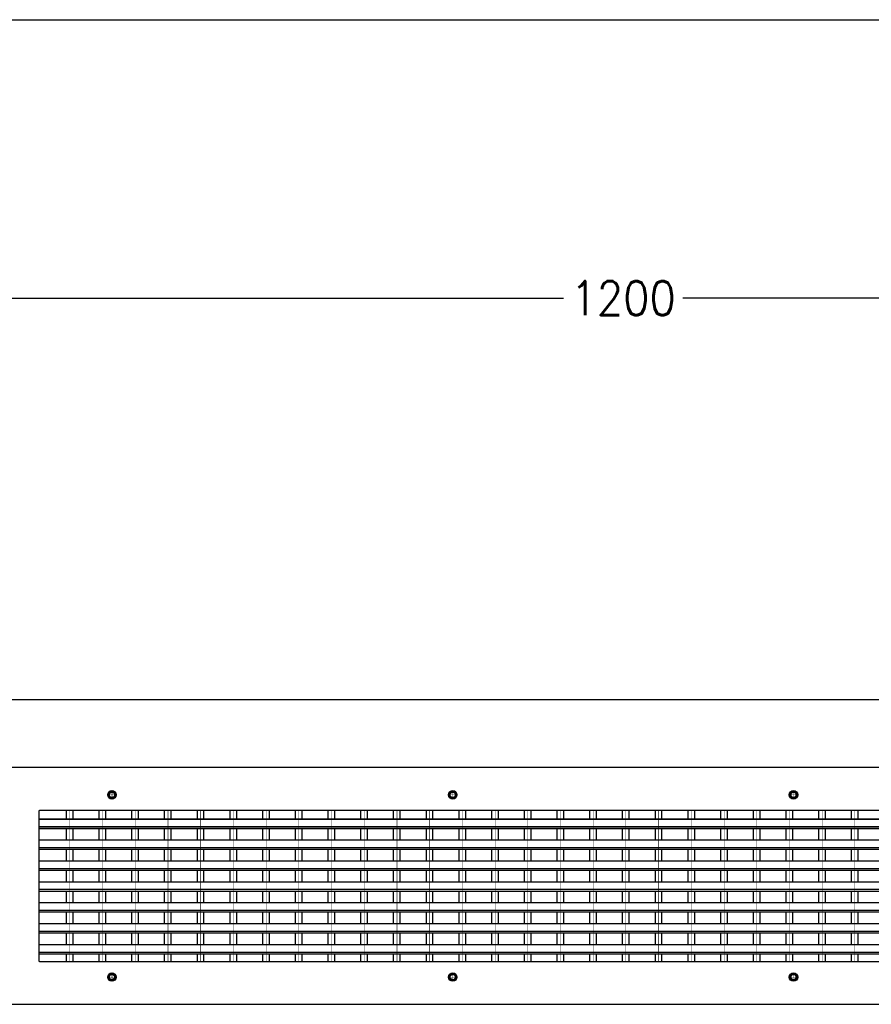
# Model space of a CAD drawing. Header units: inches. Extents: x -7205 to -1528, y -2875 to 5222.
# Tile 74 of 104: x -4656 to -4156, y 4644 to 5222. Entities that reach past the tile are written whole.
import ezdxf

# ---------------------------------------------------------------- set-up
doc = ezdxf.new("R2010")
doc.units = ezdxf.units.IN
doc.linetypes.add('DOT_CENTER', pattern=[14, 12, -1, 0, -1])
doc.layers.add('1', color=7, linetype='Continuous')
doc.styles.add('CONVERTER_11', font='txt.shx', dxfattribs={"width": 0.9})
doc.dimstyles.new('ME10_DIM_54', dxfattribs={"dimtxt": 20, "dimasz": 40, "dimexe": 2, "dimexo": 1.5, "dimgap": 8, "dimtad": 1, "dimdec": 0, "dimdsep": 46, "dimtxsty": 'CONVERTER_11', "dimsah": 1, "dimcen": 0.09, "dimclrd": 2, "dimclre": 2, "dimclrt": 2, "dimadec": 0, "dimazin": 0, "dimtfac": 1, "dimtdec": 4, "dimtix": 1, "dimtofl": 0, "dimtmove": 0, "dimatfit": 0, "dimfxl": 1, "dimtolj": 1, "dimtzin": 0, "dimarcsym": 0})

# ---------------------------------------------------------------- blocks, each defined once
blk = doc.blocks.new('*D91')
at = {"layer": '1', "color": 2, "lineweight": -2, "transparency": 16777216}
for p, q in [((-4902.07, 4824.71), (-4902.07, 5060.85)), ((-4862.07, 5058.85), (-4337.07, 5058.85)), ((-3742.07, 5058.85), (-4267.07, 5058.85)), ((-3702.07, 4824.71), (-3702.07, 5060.85))]:
    blk.add_line(p, q, dxfattribs=at)
at = {"layer": '1', "color": 2, "transparency": 16777216}
for points in [[(-4862.07, 5065.52), (-4862.07, 5052.19), (-4902.07, 5058.85)], [(-3742.07, 5065.52), (-3742.07, 5052.19), (-3702.07, 5058.85)]]:
    blk.add_solid(points, dxfattribs=at)
at = {"layer": 'Defpoints', "color": 0, "transparency": 16777216}
for p in [(-4902.07, 5058.85), (-4902.07, 4823.21), (-3702.07, 4823.21)]:
    blk.add_point(p, dxfattribs=at)
at = {"layer": '1', "color": 2, "transparency": 16777216, "insert": (-4302.07, 5058.85), "char_height": 20, "attachment_point": 5, "rotation": 0.00014, "style": 'CONVERTER_11'}
blk.add_mtext('\\A1;1200', dxfattribs=at)

msp = doc.modelspace()

# ---------------------------------------------------------------- linework, layer by layer
at = {"color": 7, "linetype": 'Continuous'}
for p, q in [((-4902.07, 4823.21), (-3702.07, 4823.21)), ((-3936.77, 4783.21), (-4667.37, 4783.21)), ((-4628.76, 4758.01), (-4644.57, 4758.01)), ((-4628.76, 4753.03), (-4628.76, 4758.01)), ((-4624.86, 4758.01), (-4628.76, 4758.01)), ((-4624.86, 4758.01), (-4628.76, 4758.01)), ((-4624.86, 4753.03), (-4624.86, 4758.01)), ((-4609.56, 4758.01), (-4624.86, 4758.01)), ((-4609.56, 4753.03), (-4609.56, 4758.01)), ((-4605.66, 4758.01), (-4609.56, 4758.01)), ((-4605.66, 4758.01), (-4609.56, 4758.01)), ((-4605.66, 4753.03), (-4605.66, 4758.01)), ((-4590.36, 4758.01), (-4605.66, 4758.01)), ((-4590.36, 4753.03), (-4590.36, 4758.01)), ((-4586.46, 4758.01), (-4590.36, 4758.01)), ((-4586.46, 4758.01), (-4590.36, 4758.01)), ((-4586.46, 4753.03), (-4586.46, 4758.01)), ((-4571.16, 4758.01), (-4586.46, 4758.01)), ((-4571.16, 4753.03), (-4571.16, 4758.01)), ((-4567.26, 4758.01), (-4571.16, 4758.01)), ((-4567.26, 4758.01), (-4571.16, 4758.01)), ((-4567.26, 4753.03), (-4567.26, 4758.01)), ((-4551.96, 4758.01), (-4567.26, 4758.01)), ((-4551.96, 4753.03), (-4551.96, 4758.01)), ((-4548.06, 4758.01), (-4551.96, 4758.01)), ((-4548.06, 4758.01), (-4551.96, 4758.01)), ((-4548.06, 4753.03), (-4548.06, 4758.01)), ((-4532.76, 4758.01), (-4548.06, 4758.01)), ((-4532.76, 4753.03), (-4532.76, 4758.01)), ((-4528.86, 4758.01), (-4532.76, 4758.01)), ((-4528.86, 4758.01), (-4532.76, 4758.01)), ((-4528.86, 4753.03), (-4528.86, 4758.01)), ((-4513.56, 4758.01), (-4528.86, 4758.01)), ((-4513.56, 4753.03), (-4513.56, 4758.01)), ((-4509.66, 4758.01), (-4513.56, 4758.01)), ((-4509.66, 4758.01), (-4513.56, 4758.01)), ((-4509.66, 4753.03), (-4509.66, 4758.01)), ((-4494.36, 4758.01), (-4509.66, 4758.01)), ((-4494.36, 4753.03), (-4494.36, 4758.01)), ((-4490.46, 4758.01), (-4494.36, 4758.01)), ((-4490.46, 4758.01), (-4494.36, 4758.01)), ((-4490.46, 4753.03), (-4490.46, 4758.01)), ((-4475.16, 4758.01), (-4490.46, 4758.01)), ((-4475.16, 4753.03), (-4475.16, 4758.01)), ((-4471.26, 4758.01), (-4475.16, 4758.01)), ((-4471.26, 4758.01), (-4475.16, 4758.01)), ((-4471.26, 4753.03), (-4471.26, 4758.01)), ((-4455.96, 4758.01), (-4471.26, 4758.01)), ((-4455.96, 4753.03), (-4455.96, 4758.01)), ((-4452.06, 4758.01), (-4455.96, 4758.01)), ((-4452.06, 4758.01), (-4455.96, 4758.01)), ((-4452.06, 4753.03), (-4452.06, 4758.01)), ((-4436.76, 4758.01), (-4452.06, 4758.01)), ((-4436.76, 4753.03), (-4436.76, 4758.01)), ((-4432.86, 4758.01), (-4436.76, 4758.01)), ((-4432.86, 4758.01), (-4436.76, 4758.01)), ((-4432.86, 4753.03), (-4432.86, 4758.01)), ((-4417.56, 4758.01), (-4432.86, 4758.01)), ((-4417.56, 4753.03), (-4417.56, 4758.01)), ((-4413.66, 4758.01), (-4417.56, 4758.01)), ((-4413.66, 4758.01), (-4417.56, 4758.01)), ((-4413.66, 4753.03), (-4413.66, 4758.01)), ((-4398.36, 4758.01), (-4413.66, 4758.01)), ((-4398.36, 4753.03), (-4398.36, 4758.01)), ((-4394.46, 4758.01), (-4398.36, 4758.01)), ((-4394.46, 4758.01), (-4398.36, 4758.01)), ((-4394.46, 4753.03), (-4394.46, 4758.01)), ((-4379.16, 4758.01), (-4394.46, 4758.01)), ((-4379.16, 4753.03), (-4379.16, 4758.01)), ((-4375.26, 4758.01), (-4379.16, 4758.01)), ((-4375.26, 4758.01), (-4379.16, 4758.01)), ((-4375.26, 4753.03), (-4375.26, 4758.01)), ((-4359.96, 4758.01), (-4375.26, 4758.01)), ((-4359.96, 4753.03), (-4359.96, 4758.01)), ((-4356.06, 4758.01), (-4359.96, 4758.01)), ((-4356.06, 4758.01), (-4359.96, 4758.01)), ((-4356.06, 4753.03), (-4356.06, 4758.01)), ((-4340.76, 4758.01), (-4356.06, 4758.01)), ((-4340.76, 4753.03), (-4340.76, 4758.01)), ((-4336.86, 4758.01), (-4340.76, 4758.01)), ((-4336.86, 4758.01), (-4340.76, 4758.01)), ((-4336.86, 4753.03), (-4336.86, 4758.01)), ((-4321.56, 4758.01), (-4336.86, 4758.01)), ((-4321.56, 4753.03), (-4321.56, 4758.01)), ((-4317.66, 4758.01), (-4321.56, 4758.01)), ((-4317.66, 4758.01), (-4321.56, 4758.01)), ((-4317.66, 4753.03), (-4317.66, 4758.01)), ((-4302.36, 4758.01), (-4317.66, 4758.01)), ((-4302.36, 4753.03), (-4302.36, 4758.01)), ((-4298.46, 4758.01), (-4302.36, 4758.01)), ((-4298.46, 4758.01), (-4302.36, 4758.01)), ((-4298.46, 4753.03), (-4298.46, 4758.01)), ((-4283.16, 4758.01), (-4298.46, 4758.01)), ((-4283.16, 4753.03), (-4283.16, 4758.01)), ((-4279.26, 4758.01), (-4283.16, 4758.01)), ((-4279.26, 4758.01), (-4283.16, 4758.01)), ((-4279.26, 4753.03), (-4279.26, 4758.01)), ((-4263.96, 4758.01), (-4279.26, 4758.01)), ((-4263.96, 4753.03), (-4263.96, 4758.01)), ((-4260.06, 4758.01), (-4263.96, 4758.01)), ((-4260.06, 4758.01), (-4263.96, 4758.01)), ((-4260.06, 4753.03), (-4260.06, 4758.01)), ((-4244.76, 4758.01), (-4260.06, 4758.01)), ((-4244.76, 4753.03), (-4244.76, 4758.01)), ((-4240.86, 4758.01), (-4244.76, 4758.01)), ((-4240.86, 4758.01), (-4244.76, 4758.01)), ((-4240.86, 4753.03), (-4240.86, 4758.01)), ((-4225.56, 4758.01), (-4240.86, 4758.01)), ((-4225.56, 4753.03), (-4225.56, 4758.01)), ((-4221.66, 4758.01), (-4225.56, 4758.01)), ((-4221.66, 4758.01), (-4225.56, 4758.01)), ((-4221.66, 4753.03), (-4221.66, 4758.01)), ((-4206.36, 4758.01), (-4221.66, 4758.01)), ((-4206.36, 4753.03), (-4206.36, 4758.01)), ((-4202.46, 4758.01), (-4206.36, 4758.01)), ((-4202.46, 4758.01), (-4206.36, 4758.01)), ((-4202.46, 4753.03), (-4202.46, 4758.01)), ((-4187.16, 4758.01), (-4202.46, 4758.01)), ((-4187.16, 4753.03), (-4187.16, 4758.01)), ((-4183.26, 4758.01), (-4187.16, 4758.01)), ((-4183.26, 4758.01), (-4187.16, 4758.01)), ((-4183.26, 4753.03), (-4183.26, 4758.01)), ((-4167.96, 4758.01), (-4183.26, 4758.01)), ((-4167.96, 4753.03), (-4167.96, 4758.01)), ((-4164.06, 4758.01), (-4167.96, 4758.01)), ((-4164.06, 4758.01), (-4167.96, 4758.01)), ((-4164.06, 4753.03), (-4164.06, 4758.01)), ((-4148.76, 4758.01), (-4164.06, 4758.01)), ((-4645.07, 4757.51), (-4645.07, 4753.03)), ((-4645.07, 4753.03), (-4645.07, 4753.01)), ((-4645.07, 4753.03), (-4645.07, 4753.01)), ((-4645.07, 4753.03), (-3960.27, 4753.03)), ((-4645.07, 4753.01), (-4645.07, 4748.53)), ((-4645.07, 4753.01), (-4645.07, 4748.53)), ((-4645.07, 4753.01), (-4645.07, 4748.53)), ((-4645.07, 4753.01), (-3960.27, 4753.01)), ((-4645.07, 4748.53), (-4645.07, 4748.51)), ((-4645.07, 4748.53), (-4645.07, 4748.51)), ((-4645.07, 4748.53), (-3960.27, 4748.53)), ((-4645.07, 4748.53), (-4645.07, 4748.51)), ((-4645.07, 4748.51), (-4645.07, 4747.53)), ((-4645.07, 4748.51), (-4645.07, 4747.53)), ((-4645.07, 4748.51), (-4645.07, 4747.53)), ((-4645.07, 4748.51), (-3960.27, 4748.51)), ((-4645.07, 4747.53), (-4645.07, 4747.51)), ((-4645.07, 4747.53), (-4645.07, 4747.51)), ((-4645.07, 4747.51), (-4645.07, 4740.76)), ((-4645.07, 4747.51), (-3960.27, 4747.51)), ((-4628.76, 4740.76), (-4628.76, 4747.51)), ((-4624.86, 4740.76), (-4624.86, 4747.51)), ((-4609.56, 4740.76), (-4609.56, 4747.51)), ((-4605.66, 4740.76), (-4605.66, 4747.51)), ((-4590.36, 4740.76), (-4590.36, 4747.51)), ((-4586.46, 4740.76), (-4586.46, 4747.51)), ((-4571.16, 4740.76), (-4571.16, 4747.51)), ((-4567.26, 4740.76), (-4567.26, 4747.51)), ((-4551.96, 4740.76), (-4551.96, 4747.51)), ((-4548.06, 4740.76), (-4548.06, 4747.51)), ((-4532.76, 4740.76), (-4532.76, 4747.51)), ((-4528.86, 4740.76), (-4528.86, 4747.51)), ((-4513.56, 4740.76), (-4513.56, 4747.51)), ((-4509.66, 4740.76), (-4509.66, 4747.51)), ((-4494.36, 4740.76), (-4494.36, 4747.51)), ((-4490.46, 4740.76), (-4490.46, 4747.51)), ((-4475.16, 4740.76), (-4475.16, 4747.51)), ((-4471.26, 4740.76), (-4471.26, 4747.51)), ((-4455.96, 4740.76), (-4455.96, 4747.51)), ((-4452.06, 4740.76), (-4452.06, 4747.51)), ((-4436.76, 4740.76), (-4436.76, 4747.51)), ((-4432.86, 4740.76), (-4432.86, 4747.51)), ((-4417.56, 4740.76), (-4417.56, 4747.51)), ((-4413.66, 4740.76), (-4413.66, 4747.51)), ((-4398.36, 4740.76), (-4398.36, 4747.51)), ((-4394.46, 4740.76), (-4394.46, 4747.51)), ((-4379.16, 4740.76), (-4379.16, 4747.51)), ((-4375.26, 4740.76), (-4375.26, 4747.51)), ((-4359.96, 4740.76), (-4359.96, 4747.51)), ((-4356.06, 4740.76), (-4356.06, 4747.51)), ((-4340.76, 4740.76), (-4340.76, 4747.51)), ((-4336.86, 4740.76), (-4336.86, 4747.51)), ((-4321.56, 4740.76), (-4321.56, 4747.51)), ((-4317.66, 4740.76), (-4317.66, 4747.51)), ((-4302.36, 4740.76), (-4302.36, 4747.51)), ((-4298.46, 4740.76), (-4298.46, 4747.51)), ((-4283.16, 4740.76), (-4283.16, 4747.51)), ((-4279.26, 4740.76), (-4279.26, 4747.51)), ((-4263.96, 4740.76), (-4263.96, 4747.51)), ((-4260.06, 4740.76), (-4260.06, 4747.51)), ((-4244.76, 4740.76), (-4244.76, 4747.51)), ((-4240.86, 4740.76), (-4240.86, 4747.51)), ((-4225.56, 4740.76), (-4225.56, 4747.51)), ((-4221.66, 4740.76), (-4221.66, 4747.51)), ((-4206.36, 4740.76), (-4206.36, 4747.51)), ((-4202.46, 4740.76), (-4202.46, 4747.51)), ((-4187.16, 4740.76), (-4187.16, 4747.51)), ((-4183.26, 4740.76), (-4183.26, 4747.51)), ((-4167.96, 4740.76), (-4167.96, 4747.51)), ((-4164.06, 4740.76), (-4164.06, 4747.51)), ((-4645.07, 4740.76), (-4645.07, 4736.26)), ((-4645.07, 4740.76), (-4645.07, 4736.26)), ((-4645.07, 4740.76), (-3960.27, 4740.76)), ((-4645.07, 4736.26), (-4645.07, 4735.26)), ((-4645.07, 4736.26), (-4645.07, 4735.26)), ((-4645.07, 4736.26), (-3960.27, 4736.26)), ((-4645.07, 4735.26), (-4645.07, 4728.49)), ((-4645.07, 4735.26), (-3960.27, 4735.26)), ((-4628.76, 4728.49), (-4628.76, 4735.26)), ((-4624.86, 4728.49), (-4624.86, 4735.26)), ((-4609.56, 4728.49), (-4609.56, 4735.26)), ((-4605.66, 4728.49), (-4605.66, 4735.26)), ((-4590.36, 4728.49), (-4590.36, 4735.26)), ((-4586.46, 4728.49), (-4586.46, 4735.26)), ((-4571.16, 4728.49), (-4571.16, 4735.26)), ((-4567.26, 4728.49), (-4567.26, 4735.26)), ((-4551.96, 4728.49), (-4551.96, 4735.26)), ((-4548.06, 4728.49), (-4548.06, 4735.26)), ((-4532.76, 4728.49), (-4532.76, 4735.26)), ((-4528.86, 4728.49), (-4528.86, 4735.26)), ((-4513.56, 4728.49), (-4513.56, 4735.26)), ((-4509.66, 4728.49), (-4509.66, 4735.26)), ((-4494.36, 4728.49), (-4494.36, 4735.26)), ((-4490.46, 4728.49), (-4490.46, 4735.26)), ((-4475.16, 4728.49), (-4475.16, 4735.26)), ((-4471.26, 4728.49), (-4471.26, 4735.26)), ((-4455.96, 4728.49), (-4455.96, 4735.26)), ((-4452.06, 4728.49), (-4452.06, 4735.26)), ((-4436.76, 4728.49), (-4436.76, 4735.26)), ((-4432.86, 4728.49), (-4432.86, 4735.26)), ((-4417.56, 4728.49), (-4417.56, 4735.26)), ((-4413.66, 4728.49), (-4413.66, 4735.26)), ((-4398.36, 4728.49), (-4398.36, 4735.26)), ((-4394.46, 4728.49), (-4394.46, 4735.26)), ((-4379.16, 4728.49), (-4379.16, 4735.26)), ((-4375.26, 4728.49), (-4375.26, 4735.26)), ((-4359.96, 4728.49), (-4359.96, 4735.26)), ((-4356.06, 4728.49), (-4356.06, 4735.26)), ((-4340.76, 4728.49), (-4340.76, 4735.26)), ((-4336.86, 4728.49), (-4336.86, 4735.26)), ((-4321.56, 4728.49), (-4321.56, 4735.26)), ((-4317.66, 4728.49), (-4317.66, 4735.26)), ((-4302.36, 4728.49), (-4302.36, 4735.26)), ((-4298.46, 4728.49), (-4298.46, 4735.26)), ((-4283.16, 4728.49), (-4283.16, 4735.26)), ((-4279.26, 4728.49), (-4279.26, 4735.26)), ((-4263.96, 4728.49), (-4263.96, 4735.26)), ((-4260.06, 4728.49), (-4260.06, 4735.26)), ((-4244.76, 4728.49), (-4244.76, 4735.26)), ((-4240.86, 4728.49), (-4240.86, 4735.26)), ((-4225.56, 4728.49), (-4225.56, 4735.26)), ((-4221.66, 4728.49), (-4221.66, 4735.26)), ((-4206.36, 4728.49), (-4206.36, 4735.26)), ((-4202.46, 4728.49), (-4202.46, 4735.26)), ((-4187.16, 4728.49), (-4187.16, 4735.26)), ((-4183.26, 4728.49), (-4183.26, 4735.26)), ((-4167.96, 4728.49), (-4167.96, 4735.26)), ((-4164.06, 4728.49), (-4164.06, 4735.26)), ((-4645.07, 4728.49), (-4645.07, 4723.99)), ((-4645.07, 4728.49), (-4645.07, 4723.99)), ((-4645.07, 4728.49), (-3960.27, 4728.49)), ((-4645.07, 4723.99), (-4645.07, 4722.99)), ((-4645.07, 4723.99), (-4645.07, 4722.99)), ((-4645.07, 4723.99), (-3960.27, 4723.99)), ((-4645.07, 4722.99), (-4645.07, 4716.22)), ((-4645.07, 4722.99), (-3960.27, 4722.99)), ((-4628.76, 4716.22), (-4628.76, 4722.99)), ((-4624.86, 4716.22), (-4624.86, 4722.99)), ((-4609.56, 4716.22), (-4609.56, 4722.99)), ((-4605.66, 4716.22), (-4605.66, 4722.99)), ((-4590.36, 4716.22), (-4590.36, 4722.99)), ((-4586.46, 4716.22), (-4586.46, 4722.99)), ((-4571.16, 4716.22), (-4571.16, 4722.99)), ((-4567.26, 4716.22), (-4567.26, 4722.99)), ((-4551.96, 4716.22), (-4551.96, 4722.99)), ((-4548.06, 4716.22), (-4548.06, 4722.99)), ((-4532.76, 4716.22), (-4532.76, 4722.99)), ((-4528.86, 4716.22), (-4528.86, 4722.99)), ((-4513.56, 4716.22), (-4513.56, 4722.99)), ((-4509.66, 4716.22), (-4509.66, 4722.99)), ((-4494.36, 4716.22), (-4494.36, 4722.99)), ((-4490.46, 4716.22), (-4490.46, 4722.99)), ((-4475.16, 4716.22), (-4475.16, 4722.99)), ((-4471.26, 4716.22), (-4471.26, 4722.99)), ((-4455.96, 4716.22), (-4455.96, 4722.99)), ((-4452.06, 4716.22), (-4452.06, 4722.99)), ((-4436.76, 4716.22), (-4436.76, 4722.99)), ((-4432.86, 4716.22), (-4432.86, 4722.99)), ((-4417.56, 4716.22), (-4417.56, 4722.99)), ((-4413.66, 4716.22), (-4413.66, 4722.99)), ((-4398.36, 4716.22), (-4398.36, 4722.99)), ((-4394.46, 4716.22), (-4394.46, 4722.99)), ((-4379.16, 4716.22), (-4379.16, 4722.99)), ((-4375.26, 4716.22), (-4375.26, 4722.99)), ((-4359.96, 4716.22), (-4359.96, 4722.99)), ((-4356.06, 4716.22), (-4356.06, 4722.99)), ((-4340.76, 4716.22), (-4340.76, 4722.99)), ((-4336.86, 4716.22), (-4336.86, 4722.99)), ((-4321.56, 4716.22), (-4321.56, 4722.99)), ((-4317.66, 4716.22), (-4317.66, 4722.99)), ((-4302.36, 4716.22), (-4302.36, 4722.99)), ((-4298.46, 4716.22), (-4298.46, 4722.99)), ((-4283.16, 4716.22), (-4283.16, 4722.99)), ((-4279.26, 4716.22), (-4279.26, 4722.99)), ((-4263.96, 4716.22), (-4263.96, 4722.99)), ((-4260.06, 4716.22), (-4260.06, 4722.99)), ((-4244.76, 4716.22), (-4244.76, 4722.99)), ((-4240.86, 4716.22), (-4240.86, 4722.99)), ((-4225.56, 4716.22), (-4225.56, 4722.99)), ((-4221.66, 4716.22), (-4221.66, 4722.99)), ((-4206.36, 4716.22), (-4206.36, 4722.99)), ((-4202.46, 4716.22), (-4202.46, 4722.99)), ((-4187.16, 4716.22), (-4187.16, 4722.99)), ((-4183.26, 4716.22), (-4183.26, 4722.99)), ((-4167.96, 4716.22), (-4167.96, 4722.99)), ((-4164.06, 4716.22), (-4164.06, 4722.99)), ((-4645.07, 4716.22), (-4645.07, 4711.72)), ((-4645.07, 4716.22), (-4645.07, 4711.72)), ((-4645.07, 4716.22), (-3960.27, 4716.22)), ((-4645.07, 4711.72), (-4645.07, 4710.72)), ((-4645.07, 4711.72), (-3960.27, 4711.72)), ((-4645.07, 4711.72), (-4645.07, 4710.72)), ((-4645.07, 4710.72), (-4645.07, 4703.95)), ((-4645.07, 4710.72), (-3960.27, 4710.72)), ((-4628.76, 4703.95), (-4628.76, 4710.72)), ((-4624.86, 4703.95), (-4624.86, 4710.72)), ((-4609.56, 4703.95), (-4609.56, 4710.72)), ((-4605.66, 4703.95), (-4605.66, 4710.72)), ((-4590.36, 4703.95), (-4590.36, 4710.72)), ((-4586.46, 4703.95), (-4586.46, 4710.72)), ((-4571.16, 4703.95), (-4571.16, 4710.72)), ((-4567.26, 4703.95), (-4567.26, 4710.72)), ((-4551.96, 4703.95), (-4551.96, 4710.72)), ((-4548.06, 4703.95), (-4548.06, 4710.72)), ((-4532.76, 4703.95), (-4532.76, 4710.72)), ((-4528.86, 4703.95), (-4528.86, 4710.72)), ((-4513.56, 4703.95), (-4513.56, 4710.72)), ((-4509.66, 4703.95), (-4509.66, 4710.72)), ((-4494.36, 4703.95), (-4494.36, 4710.72)), ((-4490.46, 4703.95), (-4490.46, 4710.72)), ((-4475.16, 4703.95), (-4475.16, 4710.72)), ((-4471.26, 4703.95), (-4471.26, 4710.72)), ((-4455.96, 4703.95), (-4455.96, 4710.72)), ((-4452.06, 4703.95), (-4452.06, 4710.72)), ((-4436.76, 4703.95), (-4436.76, 4710.72)), ((-4432.86, 4703.95), (-4432.86, 4710.72)), ((-4417.56, 4703.95), (-4417.56, 4710.72)), ((-4413.66, 4703.95), (-4413.66, 4710.72)), ((-4398.36, 4703.95), (-4398.36, 4710.72)), ((-4394.46, 4703.95), (-4394.46, 4710.72)), ((-4379.16, 4703.95), (-4379.16, 4710.72)), ((-4375.26, 4703.95), (-4375.26, 4710.72)), ((-4359.96, 4703.95), (-4359.96, 4710.72)), ((-4356.06, 4703.95), (-4356.06, 4710.72)), ((-4340.76, 4703.95), (-4340.76, 4710.72)), ((-4336.86, 4703.95), (-4336.86, 4710.72)), ((-4321.56, 4703.95), (-4321.56, 4710.72)), ((-4317.66, 4703.95), (-4317.66, 4710.72)), ((-4302.36, 4703.95), (-4302.36, 4710.72)), ((-4298.46, 4703.95), (-4298.46, 4710.72)), ((-4283.16, 4703.95), (-4283.16, 4710.72)), ((-4279.26, 4703.95), (-4279.26, 4710.72)), ((-4263.96, 4703.95), (-4263.96, 4710.72)), ((-4260.06, 4703.95), (-4260.06, 4710.72)), ((-4244.76, 4703.95), (-4244.76, 4710.72)), ((-4240.86, 4703.95), (-4240.86, 4710.72)), ((-4225.56, 4703.95), (-4225.56, 4710.72)), ((-4221.66, 4703.95), (-4221.66, 4710.72)), ((-4206.36, 4703.95), (-4206.36, 4710.72)), ((-4202.46, 4703.95), (-4202.46, 4710.72)), ((-4187.16, 4703.95), (-4187.16, 4710.72)), ((-4183.26, 4703.95), (-4183.26, 4710.72)), ((-4167.96, 4703.95), (-4167.96, 4710.72)), ((-4164.06, 4703.95), (-4164.06, 4710.72)), ((-4645.07, 4703.95), (-4645.07, 4699.45)), ((-4645.07, 4703.95), (-3960.27, 4703.95)), ((-4645.07, 4703.95), (-4645.07, 4699.45)), ((-4645.07, 4699.45), (-4645.07, 4698.45)), ((-4645.07, 4699.45), (-3960.27, 4699.45)), ((-4645.07, 4699.45), (-4645.07, 4698.45)), ((-4645.07, 4698.45), (-4645.07, 4691.68)), ((-4645.07, 4698.45), (-3960.27, 4698.45)), ((-4628.76, 4691.68), (-4628.76, 4698.45)), ((-4624.86, 4691.68), (-4624.86, 4698.45)), ((-4609.56, 4691.68), (-4609.56, 4698.45)), ((-4605.66, 4691.68), (-4605.66, 4698.45)), ((-4590.36, 4691.68), (-4590.36, 4698.45)), ((-4586.46, 4691.68), (-4586.46, 4698.45)), ((-4571.16, 4691.68), (-4571.16, 4698.45)), ((-4567.26, 4691.68), (-4567.26, 4698.45)), ((-4551.96, 4691.68), (-4551.96, 4698.45)), ((-4548.06, 4691.68), (-4548.06, 4698.45)), ((-4532.76, 4691.68), (-4532.76, 4698.45)), ((-4528.86, 4691.68), (-4528.86, 4698.45)), ((-4513.56, 4691.68), (-4513.56, 4698.45)), ((-4509.66, 4691.68), (-4509.66, 4698.45)), ((-4494.36, 4691.68), (-4494.36, 4698.45)), ((-4490.46, 4691.68), (-4490.46, 4698.45)), ((-4475.16, 4691.68), (-4475.16, 4698.45)), ((-4471.26, 4691.68), (-4471.26, 4698.45)), ((-4455.96, 4691.68), (-4455.96, 4698.45)), ((-4452.06, 4691.68), (-4452.06, 4698.45)), ((-4436.76, 4691.68), (-4436.76, 4698.45)), ((-4432.86, 4691.68), (-4432.86, 4698.45)), ((-4417.56, 4691.68), (-4417.56, 4698.45)), ((-4413.66, 4691.68), (-4413.66, 4698.45)), ((-4398.36, 4691.68), (-4398.36, 4698.45)), ((-4394.46, 4691.68), (-4394.46, 4698.45)), ((-4379.16, 4691.68), (-4379.16, 4698.45)), ((-4375.26, 4691.68), (-4375.26, 4698.45)), ((-4359.96, 4691.68), (-4359.96, 4698.45)), ((-4356.06, 4691.68), (-4356.06, 4698.45)), ((-4340.76, 4691.68), (-4340.76, 4698.45)), ((-4336.86, 4691.68), (-4336.86, 4698.45)), ((-4321.56, 4691.68), (-4321.56, 4698.45)), ((-4317.66, 4691.68), (-4317.66, 4698.45)), ((-4302.36, 4691.68), (-4302.36, 4698.45)), ((-4298.46, 4691.68), (-4298.46, 4698.45)), ((-4283.16, 4691.68), (-4283.16, 4698.45)), ((-4279.26, 4691.68), (-4279.26, 4698.45)), ((-4263.96, 4691.68), (-4263.96, 4698.45)), ((-4260.06, 4691.68), (-4260.06, 4698.45)), ((-4244.76, 4691.68), (-4244.76, 4698.45)), ((-4240.86, 4691.68), (-4240.86, 4698.45)), ((-4225.56, 4691.68), (-4225.56, 4698.45)), ((-4221.66, 4691.68), (-4221.66, 4698.45)), ((-4206.36, 4691.68), (-4206.36, 4698.45)), ((-4202.46, 4691.68), (-4202.46, 4698.45)), ((-4187.16, 4691.68), (-4187.16, 4698.45)), ((-4183.26, 4691.68), (-4183.26, 4698.45)), ((-4167.96, 4691.68), (-4167.96, 4698.45)), ((-4164.06, 4691.68), (-4164.06, 4698.45)), ((-4645.07, 4691.68), (-4645.07, 4687.18)), ((-4645.07, 4691.68), (-3960.27, 4691.68)), ((-4645.07, 4691.68), (-4645.07, 4687.18)), ((-4645.07, 4687.18), (-4645.07, 4686.18)), ((-4645.07, 4687.18), (-3960.27, 4687.18)), ((-4645.07, 4687.18), (-4645.07, 4686.18)), ((-4645.07, 4686.18), (-4645.07, 4679.41)), ((-4645.07, 4686.18), (-3960.27, 4686.18)), ((-4628.76, 4679.41), (-4628.76, 4686.18)), ((-4624.86, 4679.41), (-4624.86, 4686.18)), ((-4609.56, 4679.41), (-4609.56, 4686.18)), ((-4605.66, 4679.41), (-4605.66, 4686.18)), ((-4590.36, 4679.41), (-4590.36, 4686.18)), ((-4586.46, 4679.41), (-4586.46, 4686.18)), ((-4571.16, 4679.41), (-4571.16, 4686.18)), ((-4567.26, 4679.41), (-4567.26, 4686.18)), ((-4551.96, 4679.41), (-4551.96, 4686.18)), ((-4548.06, 4679.41), (-4548.06, 4686.18)), ((-4532.76, 4679.41), (-4532.76, 4686.18)), ((-4528.86, 4679.41), (-4528.86, 4686.18)), ((-4513.56, 4679.41), (-4513.56, 4686.18)), ((-4509.66, 4679.41), (-4509.66, 4686.18)), ((-4494.36, 4679.41), (-4494.36, 4686.18)), ((-4490.46, 4679.41), (-4490.46, 4686.18)), ((-4475.16, 4679.41), (-4475.16, 4686.18)), ((-4471.26, 4679.41), (-4471.26, 4686.18)), ((-4455.96, 4679.41), (-4455.96, 4686.18)), ((-4452.06, 4679.41), (-4452.06, 4686.18)), ((-4436.76, 4679.41), (-4436.76, 4686.18)), ((-4432.86, 4679.41), (-4432.86, 4686.18)), ((-4417.56, 4679.41), (-4417.56, 4686.18)), ((-4413.66, 4679.41), (-4413.66, 4686.18)), ((-4398.36, 4679.41), (-4398.36, 4686.18)), ((-4394.46, 4679.41), (-4394.46, 4686.18)), ((-4379.16, 4679.41), (-4379.16, 4686.18)), ((-4375.26, 4679.41), (-4375.26, 4686.18)), ((-4359.96, 4679.41), (-4359.96, 4686.18)), ((-4356.06, 4679.41), (-4356.06, 4686.18)), ((-4340.76, 4679.41), (-4340.76, 4686.18)), ((-4336.86, 4679.41), (-4336.86, 4686.18)), ((-4321.56, 4679.41), (-4321.56, 4686.18)), ((-4317.66, 4679.41), (-4317.66, 4686.18)), ((-4302.36, 4679.41), (-4302.36, 4686.18)), ((-4298.46, 4679.41), (-4298.46, 4686.18)), ((-4283.16, 4679.41), (-4283.16, 4686.18)), ((-4279.26, 4679.41), (-4279.26, 4686.18)), ((-4263.96, 4679.41), (-4263.96, 4686.18)), ((-4260.06, 4679.41), (-4260.06, 4686.18)), ((-4244.76, 4679.41), (-4244.76, 4686.18)), ((-4240.86, 4679.41), (-4240.86, 4686.18)), ((-4225.56, 4679.41), (-4225.56, 4686.18)), ((-4221.66, 4679.41), (-4221.66, 4686.18)), ((-4206.36, 4679.41), (-4206.36, 4686.18)), ((-4202.46, 4679.41), (-4202.46, 4686.18)), ((-4187.16, 4679.41), (-4187.16, 4686.18)), ((-4183.26, 4679.41), (-4183.26, 4686.18)), ((-4167.96, 4679.41), (-4167.96, 4686.18)), ((-4164.06, 4679.41), (-4164.06, 4686.18)), ((-4645.07, 4679.41), (-4645.07, 4674.91)), ((-4645.07, 4679.41), (-3960.27, 4679.41)), ((-4645.07, 4679.41), (-4645.07, 4674.91)), ((-4645.07, 4674.91), (-4645.07, 4673.91)), ((-4645.07, 4674.91), (-3960.27, 4674.91)), ((-4645.07, 4674.91), (-4645.07, 4673.91)), ((-4645.07, 4673.91), (-4645.07, 4669.91)), ((-4645.07, 4673.91), (-3960.27, 4673.91)), ((-4628.76, 4669.41), (-4628.76, 4673.91)), ((-4624.86, 4669.41), (-4624.86, 4673.91)), ((-4609.56, 4669.41), (-4609.56, 4673.91)), ((-4605.66, 4669.41), (-4605.66, 4673.91)), ((-4590.36, 4669.41), (-4590.36, 4673.91)), ((-4586.46, 4669.41), (-4586.46, 4673.91)), ((-4571.16, 4669.41), (-4571.16, 4673.91)), ((-4567.26, 4669.41), (-4567.26, 4673.91)), ((-4551.96, 4669.41), (-4551.96, 4673.91)), ((-4548.06, 4669.41), (-4548.06, 4673.91)), ((-4532.76, 4669.41), (-4532.76, 4673.91)), ((-4528.86, 4669.41), (-4528.86, 4673.91)), ((-4513.56, 4669.41), (-4513.56, 4673.91)), ((-4509.66, 4669.41), (-4509.66, 4673.91)), ((-4494.36, 4669.41), (-4494.36, 4673.91)), ((-4490.46, 4669.41), (-4490.46, 4673.91)), ((-4475.16, 4669.41), (-4475.16, 4673.91)), ((-4471.26, 4669.41), (-4471.26, 4673.91)), ((-4455.96, 4669.41), (-4455.96, 4673.91)), ((-4452.06, 4669.41), (-4452.06, 4673.91)), ((-4436.76, 4669.41), (-4436.76, 4673.91)), ((-4432.86, 4669.41), (-4432.86, 4673.91)), ((-4417.56, 4669.41), (-4417.56, 4673.91)), ((-4413.66, 4669.41), (-4413.66, 4673.91)), ((-4398.36, 4669.41), (-4398.36, 4673.91)), ((-4394.46, 4669.41), (-4394.46, 4673.91)), ((-4379.16, 4669.41), (-4379.16, 4673.91)), ((-4375.26, 4669.41), (-4375.26, 4673.91)), ((-4359.96, 4669.41), (-4359.96, 4673.91)), ((-4356.06, 4669.41), (-4356.06, 4673.91)), ((-4340.76, 4669.41), (-4340.76, 4673.91)), ((-4336.86, 4669.41), (-4336.86, 4673.91)), ((-4321.56, 4669.41), (-4321.56, 4673.91)), ((-4317.66, 4669.41), (-4317.66, 4673.91)), ((-4302.36, 4669.41), (-4302.36, 4673.91)), ((-4298.46, 4669.41), (-4298.46, 4673.91)), ((-4283.16, 4669.41), (-4283.16, 4673.91)), ((-4279.26, 4669.41), (-4279.26, 4673.91)), ((-4263.96, 4669.41), (-4263.96, 4673.91)), ((-4260.06, 4669.41), (-4260.06, 4673.91)), ((-4244.76, 4669.41), (-4244.76, 4673.91)), ((-4240.86, 4669.41), (-4240.86, 4673.91)), ((-4225.56, 4669.41), (-4225.56, 4673.91)), ((-4221.66, 4669.41), (-4221.66, 4673.91)), ((-4206.36, 4669.41), (-4206.36, 4673.91)), ((-4202.46, 4669.41), (-4202.46, 4673.91)), ((-4187.16, 4669.41), (-4187.16, 4673.91)), ((-4183.26, 4669.41), (-4183.26, 4673.91)), ((-4167.96, 4669.41), (-4167.96, 4673.91)), ((-4164.06, 4669.41), (-4164.06, 4673.91)), ((-4644.57, 4669.41), (-4628.76, 4669.41)), ((-4628.76, 4669.41), (-4624.86, 4669.41)), ((-4628.76, 4669.41), (-4624.86, 4669.41)), ((-4624.86, 4669.41), (-4609.56, 4669.41)), ((-4609.56, 4669.41), (-4605.66, 4669.41)), ((-4609.56, 4669.41), (-4605.66, 4669.41)), ((-4605.66, 4669.41), (-4590.36, 4669.41)), ((-4590.36, 4669.41), (-4586.46, 4669.41)), ((-4590.36, 4669.41), (-4586.46, 4669.41)), ((-4586.46, 4669.41), (-4571.16, 4669.41)), ((-4571.16, 4669.41), (-4567.26, 4669.41)), ((-4571.16, 4669.41), (-4567.26, 4669.41)), ((-4567.26, 4669.41), (-4551.96, 4669.41)), ((-4551.96, 4669.41), (-4548.06, 4669.41)), ((-4551.96, 4669.41), (-4548.06, 4669.41)), ((-4548.06, 4669.41), (-4532.76, 4669.41)), ((-4532.76, 4669.41), (-4528.86, 4669.41)), ((-4532.76, 4669.41), (-4528.86, 4669.41)), ((-4528.86, 4669.41), (-4513.56, 4669.41)), ((-4513.56, 4669.41), (-4509.66, 4669.41)), ((-4513.56, 4669.41), (-4509.66, 4669.41)), ((-4509.66, 4669.41), (-4494.36, 4669.41)), ((-4494.36, 4669.41), (-4490.46, 4669.41)), ((-4494.36, 4669.41), (-4490.46, 4669.41)), ((-4490.46, 4669.41), (-4475.16, 4669.41)), ((-4475.16, 4669.41), (-4471.26, 4669.41)), ((-4475.16, 4669.41), (-4471.26, 4669.41)), ((-4471.26, 4669.41), (-4455.96, 4669.41)), ((-4455.96, 4669.41), (-4452.06, 4669.41)), ((-4455.96, 4669.41), (-4452.06, 4669.41)), ((-4452.06, 4669.41), (-4436.76, 4669.41)), ((-4436.76, 4669.41), (-4432.86, 4669.41)), ((-4436.76, 4669.41), (-4432.86, 4669.41)), ((-4432.86, 4669.41), (-4417.56, 4669.41)), ((-4417.56, 4669.41), (-4413.66, 4669.41)), ((-4417.56, 4669.41), (-4413.66, 4669.41)), ((-4413.66, 4669.41), (-4398.36, 4669.41)), ((-4398.36, 4669.41), (-4394.46, 4669.41)), ((-4398.36, 4669.41), (-4394.46, 4669.41)), ((-4394.46, 4669.41), (-4379.16, 4669.41)), ((-4379.16, 4669.41), (-4375.26, 4669.41)), ((-4379.16, 4669.41), (-4375.26, 4669.41)), ((-4375.26, 4669.41), (-4359.96, 4669.41)), ((-4359.96, 4669.41), (-4356.06, 4669.41)), ((-4359.96, 4669.41), (-4356.06, 4669.41)), ((-4356.06, 4669.41), (-4340.76, 4669.41)), ((-4340.76, 4669.41), (-4336.86, 4669.41)), ((-4340.76, 4669.41), (-4336.86, 4669.41)), ((-4336.86, 4669.41), (-4321.56, 4669.41)), ((-4321.56, 4669.41), (-4317.66, 4669.41)), ((-4321.56, 4669.41), (-4317.66, 4669.41)), ((-4317.66, 4669.41), (-4302.36, 4669.41)), ((-4302.36, 4669.41), (-4298.46, 4669.41)), ((-4302.36, 4669.41), (-4298.46, 4669.41)), ((-4298.46, 4669.41), (-4283.16, 4669.41)), ((-4283.16, 4669.41), (-4279.26, 4669.41)), ((-4283.16, 4669.41), (-4279.26, 4669.41)), ((-4279.26, 4669.41), (-4263.96, 4669.41)), ((-4263.96, 4669.41), (-4260.06, 4669.41)), ((-4263.96, 4669.41), (-4260.06, 4669.41)), ((-4260.06, 4669.41), (-4244.76, 4669.41)), ((-4244.76, 4669.41), (-4240.86, 4669.41)), ((-4244.76, 4669.41), (-4240.86, 4669.41)), ((-4240.86, 4669.41), (-4225.56, 4669.41)), ((-4225.56, 4669.41), (-4221.66, 4669.41)), ((-4225.56, 4669.41), (-4221.66, 4669.41)), ((-4221.66, 4669.41), (-4206.36, 4669.41)), ((-4206.36, 4669.41), (-4202.46, 4669.41)), ((-4206.36, 4669.41), (-4202.46, 4669.41)), ((-4202.46, 4669.41), (-4187.16, 4669.41)), ((-4187.16, 4669.41), (-4183.26, 4669.41)), ((-4187.16, 4669.41), (-4183.26, 4669.41)), ((-4183.26, 4669.41), (-4167.96, 4669.41)), ((-4167.96, 4669.41), (-4164.06, 4669.41)), ((-4167.96, 4669.41), (-4164.06, 4669.41)), ((-4164.06, 4669.41), (-4148.76, 4669.41)), ((-4667.37, 4644.21), (-3936.77, 4644.21))]:
    msp.add_line(p, q, dxfattribs=at)
for centre, radius in [((-4602.07, 4767.21), 2.5), ((-4402.07, 4767.21), 2.5), ((-4202.07, 4767.21), 2.5), ((-4602.07, 4767.21), 2), ((-4602.07, 4767.21), 1.55), ((-4402.07, 4767.21), 2), ((-4402.07, 4767.21), 1.55), ((-4202.07, 4767.21), 2), ((-4202.07, 4767.21), 1.55), ((-4602.07, 4660.21), 2.5), ((-4602.07, 4660.21), 2), ((-4602.07, 4660.21), 1.55), ((-4402.07, 4660.21), 2.5), ((-4402.07, 4660.21), 2), ((-4402.07, 4660.21), 1.55), ((-4202.07, 4660.21), 2.5), ((-4202.07, 4660.21), 2), ((-4202.07, 4660.21), 1.55)]:
    msp.add_circle(centre, radius, dxfattribs=at)
for centre, start, end in [((-4644.57, 4757.51), 90, 180), ((-4644.57, 4669.91), 180, 270)]:
    msp.add_arc(centre, 0.5, start, end, dxfattribs=at)
at = {"layer": '1', "color": 7, "linetype": 'Continuous'}
msp.add_line((-7205.42, 5222.32), (-1528.48, 5222.32), dxfattribs=at)
at = {"layer": '1', "color": 30, "linetype": 'DOT_CENTER', "true_color": 0xff8000, "const_width": 0.25}
for points in [[(-4602.07, 4769.96), (-4602.07, 4764.46)], [(-4402.07, 4769.96), (-4402.07, 4764.46)], [(-4202.07, 4769.96), (-4202.07, 4764.46)], [(-4599.32, 4767.21), (-4604.82, 4767.21)], [(-4399.32, 4767.21), (-4404.82, 4767.21)], [(-4199.32, 4767.21), (-4204.82, 4767.21)], [(-4626.81, 4669.41), (-4626.81, 4758.01)], [(-4607.61, 4669.41), (-4607.61, 4758.01)], [(-4588.41, 4669.41), (-4588.41, 4758.01)], [(-4569.21, 4669.41), (-4569.21, 4758.01)], [(-4550.01, 4669.41), (-4550.01, 4758.01)], [(-4530.81, 4669.41), (-4530.81, 4758.01)], [(-4511.61, 4669.41), (-4511.61, 4758.01)], [(-4492.41, 4669.41), (-4492.41, 4758.01)], [(-4473.21, 4669.41), (-4473.21, 4758.01)], [(-4454.01, 4669.41), (-4454.01, 4758.01)], [(-4434.81, 4669.41), (-4434.81, 4758.01)], [(-4415.61, 4669.41), (-4415.61, 4758.01)], [(-4396.41, 4669.41), (-4396.41, 4758.01)], [(-4377.21, 4669.41), (-4377.21, 4758.01)], [(-4358.01, 4669.41), (-4358.01, 4758.01)], [(-4338.81, 4669.41), (-4338.81, 4758.01)], [(-4319.61, 4669.41), (-4319.61, 4758.01)], [(-4300.41, 4669.41), (-4300.41, 4758.01)], [(-4281.21, 4669.41), (-4281.21, 4758.01)], [(-4262.01, 4669.41), (-4262.01, 4758.01)], [(-4242.81, 4669.41), (-4242.81, 4758.01)], [(-4223.61, 4669.41), (-4223.61, 4758.01)], [(-4204.41, 4669.41), (-4204.41, 4758.01)], [(-4185.21, 4669.41), (-4185.21, 4758.01)], [(-4166.01, 4669.41), (-4166.01, 4758.01)], [(-4599.32, 4660.21), (-4604.82, 4660.21)], [(-4602.07, 4662.96), (-4602.07, 4657.46)], [(-4399.32, 4660.21), (-4404.82, 4660.21)], [(-4402.07, 4662.96), (-4402.07, 4657.46)], [(-4199.32, 4660.21), (-4204.82, 4660.21)], [(-4202.07, 4662.96), (-4202.07, 4657.46)]]:
    msp.add_lwpolyline(points, dxfattribs=at)

# ---------------------------------------------------------------- dimensions: what is measured, and where the dimension line sits
at = {"layer": '1'}
dim = msp.add_linear_dim(base=(-4902.07, 5058.85), p1=(-3702.07, 4823.21), p2=(-4902.07, 4823.21), dimstyle='ME10_DIM_54', dxfattribs=at)
dim.commit()
dim.dimension.update_dxf_attribs({"geometry": '*D91', "text_midpoint": (-4302.07, 5058.85), "text_rotation": 0.00014})

doc.saveas('drawing.dxf')
